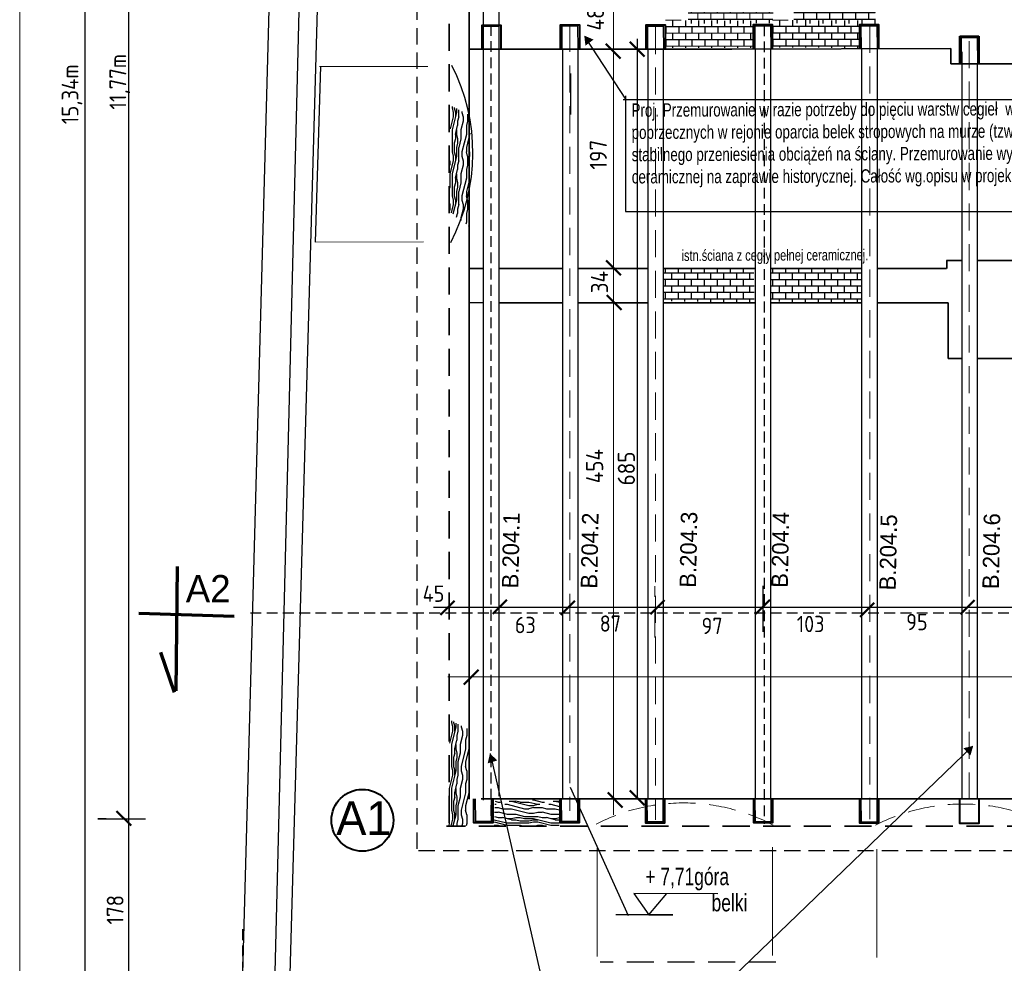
# Model space of a CAD drawing. Header units: millimetres. Extents: x 5545 to 136433, y -146986 to -36607.
# Tile 109 of 159: x 35027 to 35951, y -51195 to -50311. Entities that reach past the tile are written whole.
import ezdxf

# ---------------------------------------------------------------- set-up
doc = ezdxf.new("R2010")
doc.units = ezdxf.units.MM
doc.header["$LTSCALE"] = 8
doc.linetypes.add('VERDECKT', pattern=[9.525, 6.35, -3.175])
for name, color, linetype in [('3 OKNA I DRZWI', 4, 'Continuous'), ('5 WYMIAROWANIE', 253, 'Continuous'), ('Arc_opisy', 18, 'Continuous'), ('AREA', 250, 'Continuous'), ('WYMIARY', 9, 'Continuous')]:
    doc.layers.add(name, color=color, linetype=linetype)
doc.layers.add('cegły_Nr_Pióra__61', color=7, linetype='Continuous', lineweight=20, true_color=0x6a6a6a)
for name, color, linetype, lineweight in [('cienk.', 161, 'Continuous', 15), ('GRUBA', 74, 'Continuous', 50), ('Standard', 7, 'Continuous', 25)]:
    doc.layers.add(name, color=color, linetype=linetype, lineweight=lineweight)
doc.styles.add('BIKTG', font='BIKROMSW.SHX')
doc.styles.add('ISOCP', font='ISOCP.SHX')
doc.styles.add('TXT100', font='bikroms.shx', dxfattribs={"width": 0.75, "height": 20})
doc.styles.add('TXT50', font='bikroms.shx', dxfattribs={"width": 0.75, "height": 10})

# ---------------------------------------------------------------- blocks, each defined once
blk = doc.blocks.new('G$C2D5568B3')
at = {"layer": '5 WYMIAROWANIE', "lineweight": 15}
blk.add_hatch(color=7, dxfattribs=at).paths.add_polyline_path([(4.67, 8.25), (0, 0), (9.48, 0.08)])
blk = doc.blocks.new('G$CB5EE3834')
at = {"layer": 'Arc_opisy', "lineweight": 25, "ltscale": 0.2}
blk.add_blockref('G$C2D5568B3', (0, 0), dxfattribs=at)
blk = doc.blocks.new('G$C1A704194')
at = {"layer": 'Arc_opisy', "lineweight": 25, "ltscale": 0.2, "rotation": 43.91907581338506}
blk.add_blockref('G$CB5EE3834', (2.36, 0), dxfattribs=at)
blk = doc.blocks.new('G$C8C1C8AAF')
at = {"layer": 'Arc_opisy', "color": 250, "lineweight": 20, "ltscale": 0.5}
blk.add_line((0, 0), (0, 2926.26), dxfattribs=at)
blk = doc.blocks.new('G$C1C2C7789')
at = {"layer": 'Arc_opisy', "lineweight": 25, "ltscale": 0.1}
blk.add_blockref('G$C8C1C8AAF', (0, 0), dxfattribs=at)
blk = doc.blocks.new('G$CFA82744B')
at = {"layer": 'Arc_opisy', "color": 1, "lineweight": 25, "ltscale": 0.1}
blk.add_blockref('G$C1C2C7789', (0, 0), dxfattribs=at)

msp = doc.modelspace()

# ---------------------------------------------------------------- hatches: boundary and pattern name
at = {"layer": 'Arc_opisy', "lineweight": 25, "ltscale": 0.2}
h = msp.add_hatch(dxfattribs=at)
h.set_pattern_fill('panel', color=250, scale=41.2, angle=270, style=0, pattern_type=2)
h.set_pattern_definition([(270, (83567.8, -11640.645), (41.2, -8e-15), [8.24, -12.36, 4.12, -16.48]), (270, (83568.83, -11669.485), (41.2, -8e-15), [8.24, -32.96]), (270, (83570.89, -11665.365), (41.2, -8e-15), [4.12, -37.08]), (270, (83571.92, -11642.705), (41.2, -8e-15), [2.06, -28.84, 2.06, -8.24]), (270, (83573.98, -11657.125), (41.2, -8e-15), [8.24, -12.36, 2.06, -18.54]), (270, (83575.01, -11646.825), (41.2, -8e-15), [6.18, -35.02]), (270, (83576.04, -11657.125), (41.2, -8e-15), [12.36, -28.84]), (270, (83577.07, -11644.765), (41.2, -8e-15), [8.24, -32.96]), (270, (83578.1, -11661.245), (41.2, -8e-15), [20.6, -20.6]), (270, (83580.16, -11648.885), (41.2, -8e-15), [4.12, -12.36, 8.24, -16.48]), (270, (83581.19, -11677.725), (41.2, -8e-15), [8.24, -32.96]), (270, (83582.22, -11669.485), (41.2, -8e-15), [4.12, -37.08]), (270, (83583.25, -11661.245), (41.2, -8e-15), [4.12, -37.08]), (270, (83584.28, -11640.645), (41.2, -8e-15), [8.24, -32.96]), (270, (83585.31, -11661.245), (41.2, -8e-15), [8.24, -32.96]), (270, (83587.37, -11661.245), (41.2, -8e-15), [8.24, -8.24, 8.24, -16.48]), (270, (83589.43, -11653.005), (41.2, -8e-15), [4.12, -20.6, 8.24, -8.24]), (270, (83590.46, -11661.245), (41.2, -8e-15), [12.36, -28.84]), (270, (83592.52, -11661.245), (41.2, -8e-15), [8.24, -32.96]), (270, (83593.55, -11644.765), (41.2, -8e-15), [12.36, -16.48, 4.12, -8.24]), (270, (83595.61, -11644.765), (41.2, -8e-15), [20.6, -20.6]), (270, (83596.64, -11669.485), (41.2, -8e-15), [4.12, -37.08]), (270, (83597.67, -11657.125), (41.2, -8e-15), [8.24, -32.96]), (270, (83598.7, -11648.885), (41.2, -8e-15), [4.12, -16.48, 4.12, -16.48]), (270, (83599.73, -11644.765), (41.2, -8e-15), [4.12, -12.36, 8.24, -16.48]), (270, (83600.76, -11653.005), (41.2, -8e-15), [4.12, -20.6, 4.12, -12.36]), (270, (83601.79, -11661.245), (41.2, -8e-15), [12.36, -28.84]), (270, (83603.85, -11644.765), (41.2, -8e-15), [8.24, -32.96]), (270, (83604.88, -11665.365), (41.2, -8e-15), [4.12, -37.08]), (270, (83605.91, -11673.605), (41.2, -8e-15), [4.12, -37.08]), (284.036243, (83570.89, -11669.485), (-2e-09, -41.2), [4.2436, -165.628348]), (284.036243, (83580.16, -11673.605), (-2e-09, -41.2), [4.2436, -165.628348]), (284.036243, (83604.88, -11669.485), (-2e-09, -41.2), [4.2436, -165.628348]), (284.036243, (83589.43, -11657.125), (-2e-09, -41.2), [4.2436, -165.628348]), (284.036243, (83595.61, -11665.365), (-2e-09, -41.2), [4.2436, -165.628348]), (284.036243, (83592.52, -11669.485), (-2e-09, -41.2), [4.2436, -165.628348]), (284.036243, (83599.73, -11648.885), (-2e-09, -41.2), [4.2436, -165.628348]), (284.036243, (83597.67, -11665.365), (-2e-09, -41.2), [4.2436, -165.628348]), (284.036243, (83582.22, -11673.605), (-2e-09, -41.2), [8.4872, -161.384748]), (284.036243, (83585.31, -11669.485), (-2e-09, -41.2), [8.4872, -161.384748]), (284.036243, (83587.37, -11669.485), (-2e-09, -41.2), [8.4872, -161.384748]), (75.963757, (83573.98, -11657.125), (-2e-09, 41.2), [4.2436, -8.4872, 4.2436, -152.897548]), (75.963757, (83580.16, -11648.885), (-2e-09, 41.2), [4.2436, -165.628348]), (75.963757, (83598.7, -11648.885), (-2e-09, 41.2), [8.4872, -161.384748]), (104.036243, (83568.83, -11669.485), (2e-09, 41.2), [4.2436, -165.628348]), (255.963757, (83568.83, -11677.725), (2e-09, -41.2), [4.2436, -165.628348]), (255.963757, (83583.25, -11665.365), (2e-09, -41.2), [4.2436, -165.628348]), (255.963757, (83590.46, -11673.605), (2e-09, -41.2), [4.2436, -165.628348]), (255.963757, (83593.55, -11657.125), (2e-09, -41.2), [4.2436, -165.628348]), (255.963757, (83598.7, -11653.005), (2e-09, -41.2), [4.2436, -165.628348]), (255.963757, (83600.76, -11657.125), (2e-09, -41.2), [4.2436, -165.628348]), (255.963757, (83593.55, -11657.125), (2e-09, -41.2), [4.2436, -165.628348]), (255.963757, (83599.73, -11669.485), (2e-09, -41.2), [16.9744, -152.897548]), (255.963757, (83571.92, -11644.765), (2e-09, -41.2), [16.9744, -152.897548]), (255.963757, (83575.01, -11648.885), (2e-09, -41.2), [16.9744, -152.897548]), (255.963757, (83577.07, -11653.005), (2e-09, -41.2), [4.2436, -8.4872, 8.4872, -148.653948]), (255.963757, (83580.16, -11653.005), (2e-09, -41.2), [8.4872, -8.4872, 8.4872, -144.410348]), (255.963757, (83584.28, -11648.885), (2e-09, -41.2), [16.9744, -152.897548]), (255.963757, (83587.37, -11644.765), (2e-09, -41.2), [16.9744, -152.897548]), (255.963757, (83589.43, -11644.765), (2e-09, -41.2), [16.9744, -152.897548]), (255.963757, (83601.79, -11673.605), (2e-09, -41.2), [4.2436, -165.628348]), (255.963768, (83605.91, -11677.725), (7.9e-06, -41.2), [8.4872, -161.384748]), (255.963768, (83603.85, -11653.005), (7.9e-06, -41.2), [8.4872, -161.384748]), (255.963758, (83567.8, -11648.885), (7e-07, -41.2), [16.9744, -152.897548]), (255.963758, (83596.64, -11673.605), (7e-07, -41.2), [12.7308, -157.141148]), (255.963758, (83593.55, -11677.725), (7e-07, -41.2), [25.4616, -144.410348])])
h.paths.add_polyline_path([(35449.77, -50400.391), (35431.265, -50390.99), (35430.315, -50490.305), (35448.548, -50504.595)])
h = msp.add_hatch(dxfattribs=at)
h.set_pattern_fill('panel', color=250, scale=41.2, angle=270, style=0, pattern_type=2)
h.set_pattern_definition([(270, (83567.14, -12216.78), (41.2, -8e-15), [8.24, -12.36, 4.12, -16.48]), (270, (83568.17, -12245.62), (41.2, -8e-15), [8.24, -32.96]), (270, (83570.23, -12241.5), (41.2, -8e-15), [4.12, -37.08]), (270, (83571.26, -12218.84), (41.2, -8e-15), [2.06, -28.84, 2.06, -8.24]), (270, (83573.32, -12233.26), (41.2, -8e-15), [8.24, -12.36, 2.06, -18.54]), (270, (83574.35, -12222.96), (41.2, -8e-15), [6.18, -35.02]), (270, (83575.38, -12233.26), (41.2, -8e-15), [12.36, -28.84]), (270, (83576.41, -12220.9), (41.2, -8e-15), [8.24, -32.96]), (270, (83577.44, -12237.38), (41.2, -8e-15), [20.6, -20.6]), (270, (83579.5, -12225.02), (41.2, -8e-15), [4.12, -12.36, 8.24, -16.48]), (270, (83580.53, -12253.86), (41.2, -8e-15), [8.24, -32.96]), (270, (83581.56, -12245.62), (41.2, -8e-15), [4.12, -37.08]), (270, (83582.59, -12237.38), (41.2, -8e-15), [4.12, -37.08]), (270, (83583.62, -12216.78), (41.2, -8e-15), [8.24, -32.96]), (270, (83584.65, -12237.38), (41.2, -8e-15), [8.24, -32.96]), (270, (83586.71, -12237.38), (41.2, -8e-15), [8.24, -8.24, 8.24, -16.48]), (270, (83588.77, -12229.14), (41.2, -8e-15), [4.12, -20.6, 8.24, -8.24]), (270, (83589.8, -12237.38), (41.2, -8e-15), [12.36, -28.84]), (270, (83591.86, -12237.38), (41.2, -8e-15), [8.24, -32.96]), (270, (83592.89, -12220.9), (41.2, -8e-15), [12.36, -16.48, 4.12, -8.24]), (270, (83594.95, -12220.9), (41.2, -8e-15), [20.6, -20.6]), (270, (83595.98, -12245.62), (41.2, -8e-15), [4.12, -37.08]), (270, (83597.01, -12233.26), (41.2, -8e-15), [8.24, -32.96]), (270, (83598.04, -12225.02), (41.2, -8e-15), [4.12, -16.48, 4.12, -16.48]), (270, (83599.07, -12220.9), (41.2, -8e-15), [4.12, -12.36, 8.24, -16.48]), (270, (83600.1, -12229.14), (41.2, -8e-15), [4.12, -20.6, 4.12, -12.36]), (270, (83601.13, -12237.38), (41.2, -8e-15), [12.36, -28.84]), (270, (83603.19, -12220.9), (41.2, -8e-15), [8.24, -32.96]), (270, (83604.22, -12241.5), (41.2, -8e-15), [4.12, -37.08]), (270, (83605.25, -12249.74), (41.2, -8e-15), [4.12, -37.08]), (284.036243, (83570.231, -12245.62), (-2e-09, -41.2), [4.2436, -165.628348]), (284.036243, (83579.501, -12249.74), (-2e-09, -41.2), [4.2436, -165.628348]), (284.036243, (83604.221, -12245.62), (-2e-09, -41.2), [4.2436, -165.628348]), (284.036243, (83588.771, -12233.26), (-2e-09, -41.2), [4.2436, -165.628348]), (284.036243, (83594.951, -12241.5), (-2e-09, -41.2), [4.2436, -165.628348]), (284.036243, (83591.861, -12245.62), (-2e-09, -41.2), [4.2436, -165.628348]), (284.036243, (83599.071, -12225.02), (-2e-09, -41.2), [4.2436, -165.628348]), (284.036243, (83597.011, -12241.5), (-2e-09, -41.2), [4.2436, -165.628348]), (284.036243, (83581.561, -12249.74), (-2e-09, -41.2), [8.4872, -161.384748]), (284.036243, (83584.651, -12245.62), (-2e-09, -41.2), [8.4872, -161.384748]), (284.036243, (83586.711, -12245.62), (-2e-09, -41.2), [8.4872, -161.384748]), (75.963757, (83573.321, -12233.26), (-2e-09, 41.2), [4.2436, -8.4872, 4.2436, -152.897548]), (75.963757, (83579.501, -12225.02), (-2e-09, 41.2), [4.2436, -165.628348]), (75.963757, (83598.041, -12225.02), (-2e-09, 41.2), [8.4872, -161.384748]), (104.036243, (83568.171, -12245.62), (2e-09, 41.2), [4.2436, -165.628348]), (255.963757, (83568.171, -12253.86), (2e-09, -41.2), [4.2436, -165.628348]), (255.963757, (83582.591, -12241.5), (2e-09, -41.2), [4.2436, -165.628348]), (255.963757, (83589.801, -12249.74), (2e-09, -41.2), [4.2436, -165.628348]), (255.963757, (83592.891, -12233.26), (2e-09, -41.2), [4.2436, -165.628348]), (255.963757, (83598.041, -12229.14), (2e-09, -41.2), [4.2436, -165.628348]), (255.963757, (83600.101, -12233.26), (2e-09, -41.2), [4.2436, -165.628348]), (255.963757, (83592.891, -12233.26), (2e-09, -41.2), [4.2436, -165.628348]), (255.963757, (83599.071, -12245.62), (2e-09, -41.2), [16.9744, -152.897548]), (255.963757, (83571.261, -12220.9), (2e-09, -41.2), [16.9744, -152.897548]), (255.963757, (83574.351, -12225.02), (2e-09, -41.2), [16.9744, -152.897548]), (255.963757, (83576.411, -12229.14), (2e-09, -41.2), [4.2436, -8.4872, 8.4872, -148.653948]), (255.963757, (83579.501, -12229.14), (2e-09, -41.2), [8.4872, -8.4872, 8.4872, -144.410348]), (255.963757, (83583.621, -12225.02), (2e-09, -41.2), [16.9744, -152.897548]), (255.963757, (83586.711, -12220.9), (2e-09, -41.2), [16.9744, -152.897548]), (255.963757, (83588.771, -12220.9), (2e-09, -41.2), [16.9744, -152.897548]), (255.963757, (83601.131, -12249.74), (2e-09, -41.2), [4.2436, -165.628348]), (255.963768, (83605.251, -12253.86), (7.9e-06, -41.2), [8.4872, -161.384748]), (255.963768, (83603.191, -12229.14), (7.9e-06, -41.2), [8.4872, -161.384748]), (255.963758, (83567.141, -12225.02), (7e-07, -41.2), [16.9744, -152.897548]), (255.963758, (83595.981, -12249.74), (7e-07, -41.2), [12.7308, -157.141148]), (255.963758, (83592.891, -12253.86), (7e-07, -41.2), [25.4616, -144.410348])])
h.paths.add_polyline_path([(35449.111, -50976.526), (35430.606, -50967.126), (35429.656, -51066.44), (35448.221, -51066.329)])
h = msp.add_hatch(dxfattribs=at)
h.set_pattern_fill('panel', color=250, scale=41.2, style=0, pattern_type=2)
h.set_pattern_definition([(0, (-3288.993, -2928.793), (0, 41.2), [8.24, -12.36, 4.12, -16.48]), (0, (-3260.153, -2927.763), (0, 41.2), [8.24, -32.96]), (0, (-3264.273, -2925.703), (0, 41.2), [4.12, -37.08]), (0, (-3286.933, -2924.673), (0, 41.2), [2.06, -28.84, 2.06, -8.24]), (0, (-3272.513, -2922.613), (0, 41.2), [8.24, -12.36, 2.06, -18.54]), (0, (-3282.813, -2921.583), (0, 41.2), [6.18, -35.02]), (0, (-3272.513, -2920.553), (0, 41.2), [12.36, -28.84]), (0, (-3284.873, -2919.523), (0, 41.2), [8.24, -32.96]), (0, (-3268.393, -2918.493), (0, 41.2), [20.6, -20.6]), (0, (-3280.753, -2916.433), (0, 41.2), [4.12, -12.36, 8.24, -16.48]), (0, (-3251.913, -2915.403), (0, 41.2), [8.24, -32.96]), (0, (-3260.153, -2914.373), (0, 41.2), [4.12, -37.08]), (0, (-3268.393, -2913.343), (0, 41.2), [4.12, -37.08]), (0, (-3288.993, -2912.313), (0, 41.2), [8.24, -32.96]), (0, (-3268.393, -2911.283), (0, 41.2), [8.24, -32.96]), (0, (-3268.393, -2909.223), (0, 41.2), [8.24, -8.24, 8.24, -16.48]), (0, (-3276.633, -2907.163), (0, 41.2), [4.12, -20.6, 8.24, -8.24]), (0, (-3268.393, -2906.133), (0, 41.2), [12.36, -28.84]), (0, (-3268.393, -2904.073), (0, 41.2), [8.24, -32.96]), (0, (-3284.873, -2903.043), (0, 41.2), [12.36, -16.48, 4.12, -8.24]), (0, (-3284.873, -2900.983), (0, 41.2), [20.6, -20.6]), (0, (-3260.153, -2899.953), (0, 41.2), [4.12, -37.08]), (0, (-3272.513, -2898.923), (0, 41.2), [8.24, -32.96]), (0, (-3280.753, -2897.893), (0, 41.2), [4.12, -16.48, 4.12, -16.48]), (0, (-3284.873, -2896.863), (0, 41.2), [4.12, -12.36, 8.24, -16.48]), (0, (-3276.633, -2895.833), (0, 41.2), [4.12, -20.6, 4.12, -12.36]), (0, (-3268.393, -2894.803), (0, 41.2), [12.36, -28.84]), (0, (-3284.873, -2892.743), (0, 41.2), [8.24, -32.96]), (0, (-3264.273, -2891.713), (0, 41.2), [4.12, -37.08]), (0, (-3256.033, -2890.683), (0, 41.2), [4.12, -37.08]), (14.036243, (-3260.153, -2925.703), (41.2, -2e-09), [4.2436, -165.628348]), (14.036243, (-3256.033, -2916.433), (41.2, -2e-09), [4.2436, -165.628348]), (14.036243, (-3260.153, -2891.713), (41.2, -2e-09), [4.2436, -165.628348]), (14.036243, (-3272.513, -2907.163), (41.2, -2e-09), [4.2436, -165.628348]), (14.036243, (-3264.273, -2900.983), (41.2, -2e-09), [4.2436, -165.628348]), (14.036243, (-3260.153, -2904.073), (41.2, -2e-09), [4.2436, -165.628348]), (14.036243, (-3280.753, -2896.863), (41.2, -2e-09), [4.2436, -165.628348]), (14.036243, (-3264.273, -2898.923), (41.2, -2e-09), [4.2436, -165.628348]), (14.036243, (-3256.033, -2914.373), (41.2, -2e-09), [8.4872, -161.384748]), (14.036243, (-3260.153, -2911.283), (41.2, -2e-09), [8.4872, -161.384748]), (14.036243, (-3260.153, -2909.223), (41.2, -2e-09), [8.4872, -161.384748]), (165.963757, (-3272.513, -2922.613), (-41.2, -2e-09), [4.2436, -8.4872, 4.2436, -152.897548]), (165.963757, (-3280.753, -2916.433), (-41.2, -2e-09), [4.2436, -165.628348]), (165.963757, (-3280.753, -2897.893), (-41.2, -2e-09), [8.4872, -161.384748]), (194.036243, (-3260.153, -2927.763), (-41.2, 2e-09), [4.2436, -165.628348]), (345.963757, (-3251.913, -2927.763), (41.2, 2e-09), [4.2436, -165.628348]), (345.963757, (-3264.273, -2913.343), (41.2, 2e-09), [4.2436, -165.628348]), (345.963757, (-3256.033, -2906.133), (41.2, 2e-09), [4.2436, -165.628348]), (345.963757, (-3272.513, -2903.043), (41.2, 2e-09), [4.2436, -165.628348]), (345.963757, (-3276.633, -2897.893), (41.2, 2e-09), [4.2436, -165.628348]), (345.963757, (-3272.513, -2895.833), (41.2, 2e-09), [4.2436, -165.628348]), (345.963757, (-3272.513, -2903.043), (41.2, 2e-09), [4.2436, -165.628348]), (345.963757, (-3260.153, -2896.863), (41.2, 2e-09), [16.9744, -152.897548]), (345.963757, (-3284.873, -2924.673), (41.2, 2e-09), [16.9744, -152.897548]), (345.963757, (-3280.753, -2921.583), (41.2, 2e-09), [16.9744, -152.897548]), (345.963757, (-3276.633, -2919.523), (41.2, 2e-09), [4.2436, -8.4872, 8.4872, -148.653948]), (345.963757, (-3276.633, -2916.433), (41.2, 2e-09), [8.4872, -8.4872, 8.4872, -144.410348]), (345.963757, (-3280.753, -2912.313), (41.2, 2e-09), [16.9744, -152.897548]), (345.963757, (-3284.873, -2909.223), (41.2, 2e-09), [16.9744, -152.897548]), (345.963757, (-3284.873, -2907.163), (41.2, 2e-09), [16.9744, -152.897548]), (345.963757, (-3256.033, -2894.803), (41.2, 2e-09), [4.2436, -165.628348]), (345.963768, (-3251.913, -2890.683), (41.2, 7.9e-06), [8.4872, -161.384748]), (345.963768, (-3276.633, -2892.743), (41.2, 7.9e-06), [8.4872, -161.384748]), (345.963758, (-3280.753, -2928.793), (41.2, 7e-07), [16.9744, -152.897548]), (345.963758, (-3256.033, -2899.953), (41.2, 7e-07), [12.7308, -157.141148]), (345.963758, (-3251.913, -2903.043), (41.2, 7e-07), [25.4616, -144.410348])])
h.paths.add_polyline_path([(35473.141, -51043.195), (35472.191, -51066.293), (35533.362, -51066.313), (35533.642, -51041.354)])
at = {"layer": 'Standard', "lineweight": 20, "ltscale": 0.5}
h = msp.add_hatch(dxfattribs=at)
h.set_pattern_fill('AR-B816C', color=250, scale=0.03, style=0)
h.set_pattern_definition([(0, (-1516.0585, -18.495), (6.096, 6.096), [11.90625, -0.28575]), (0, (-1522.1545, -18.209), (6.096, 6.096), [11.90625, -0.28575]), (90, (-1516.0585, -18.495), (-6.096, 6.096), [-6.38175, 5.81025]), (90, (-1516.344, -18.495), (-6.096, 6.096), [-6.38175, 5.81025])])
h.paths.add_polyline_path([(35733.3, -50313.881), (35734.613, -50289.444), (35654.283, -50288.123), (35654.175, -50314.145)])
h = msp.add_hatch(dxfattribs=at)
h.set_pattern_fill('AR-B816C', color=250, scale=0.03, style=0)
h.set_pattern_definition([(0, (-1416.938, -18.251), (6.096, 6.096), [11.90625, -0.28575]), (0, (-1423.034, -17.9654), (6.096, 6.096), [11.90625, -0.28575]), (90, (-1416.938, -18.251), (-6.096, 6.096), [-6.38175, 5.81025]), (90, (-1417.2236, -18.251), (-6.096, 6.096), [-6.38175, 5.81025])])
h.paths.add_polyline_path([(35829.891, -50314.336), (35829.529, -50287.659), (35753.403, -50287.88), (35753.296, -50313.901)])
h = msp.add_hatch(dxfattribs=at)
h.set_pattern_fill('AR-B816C', color=250, scale=0.03, style=0)
h.set_pattern_definition([(0, (-1533.641, -43.5146), (6.096, 6.096), [11.90625, -0.28575]), (0, (-1539.737, -43.229), (6.096, 6.096), [11.90625, -0.28575]), (90, (-1533.641, -43.5146), (-6.096, 6.096), [-6.38175, 5.81025]), (90, (-1533.9266, -43.5146), (-6.096, 6.096), [-6.38175, 5.81025])])
h.paths.add_polyline_path([(35714.449, -50337.045), (35715.373, -50311.683), (35632.948, -50311.004), (35633.613, -50336.852)])
h = msp.add_hatch(dxfattribs=at)
h.set_pattern_fill('AR-B816C', color=250, scale=0.03, style=0)
h.set_pattern_definition([(0, (-1433.3314, -43.307), (6.096, 6.096), [11.90625, -0.28575]), (0, (-1439.4274, -43.021), (6.096, 6.096), [11.90625, -0.28575]), (90, (-1433.3314, -43.307), (-6.096, 6.096), [-6.38175, 5.81025]), (90, (-1433.617, -43.307), (-6.096, 6.096), [-6.38175, 5.81025])])
h.paths.add_polyline_path([(35814.758, -50336.838), (35815.683, -50311.476), (35733.258, -50310.797), (35733.923, -50336.644)])
h = msp.add_hatch(dxfattribs=at)
h.set_pattern_fill('AR-B816C', color=250, scale=0.03, style=0)
h.set_pattern_definition([(0, (-1540.5037, -274.4), (6.096, 6.096), [11.90625, -0.28575]), (0, (-1546.5997, -274.114), (6.096, 6.096), [11.90625, -0.28575]), (90, (-1540.5037, -274.4), (-6.096, 6.096), [-6.38175, 5.81025]), (90, (-1540.7894, -274.4), (-6.096, 6.096), [-6.38175, 5.81025])])
h.paths.add_polyline_path([(35716.037, -50575.565), (35715.945, -50544.043), (35631.146, -50544.302), (35631.197, -50574.488)])
h = msp.add_hatch(dxfattribs=at)
h.set_pattern_fill('AR-B816C', color=250, scale=0.03, style=0)
h.set_pattern_definition([(0, (-1439.681, -274.613), (6.096, 6.096), [11.90625, -0.28575]), (0, (-1445.777, -274.3274), (6.096, 6.096), [11.90625, -0.28575]), (90, (-1439.681, -274.613), (-6.096, 6.096), [-6.38175, 5.81025]), (90, (-1439.967, -274.613), (-6.096, 6.096), [-6.38175, 5.81025])])
h.paths.add_polyline_path([(35816.859, -50575.779), (35816.767, -50544.257), (35731.968, -50544.516), (35732.02, -50574.701)])

# ---------------------------------------------------------------- linework, layer by layer
at = {"color": 250, "linetype": 'ByBlock', "lineweight": 50}
for p, q in [((35590.939, -50347.036), (35577.171, -50333.268)), ((35613.247, -50344.943), (35599.478, -50331.174)), ((35591.023, -50550.02), (35577.254, -50536.252)), ((35591.739, -50582.729), (35577.97, -50568.96)), ((35422.129, -50868.582), (35435.254, -50855.457)), ((35471.021, -50867.607), (35484.146, -50854.482)), ((35534.717, -50868.582), (35547.842, -50855.457)), ((35618.888, -50867.932), (35632.013, -50854.807)), ((35717.683, -50867.607), (35730.808, -50854.482)), ((35815.412, -50870.527), (35828.537, -50857.402)), ((35909.563, -50868.075), (35922.688, -50854.95)), ((35457.691, -50920.225), (35443.923, -50933.993)), ((35592.659, -51049.087), (35578.89, -51035.319)), ((35613.443, -51047.146), (35599.675, -51033.377)), ((35118.242, -51052.649), (35131.761, -51066.168))]:
    msp.add_line(p, q, dxfattribs=at)
at = {"layer": '3 OKNA I DRZWI', "color": 250, "lineweight": 25}
for p, q in [((35682.116, -51130.173), (35603.252, -51129.728)), ((35603.252, -51129.728), (35617.43, -51149.976)), ((35617.43, -51149.976), (35634.325, -51129.728))]:
    msp.add_line(p, q, dxfattribs=at)
at = {"layer": 'Arc_opisy', "color": 250, "lineweight": 25, "ltscale": 0.5}
for p, q in [((35462.111, -50316.809), (35476.614, -50316.716)), ((35910.619, -50327.234), (35925.123, -50327.14)), ((35910.675, -50351.989), (35910.619, -50327.234)), ((35925.123, -50327.14), (35925.436, -50351.989))]:
    msp.add_line(p, q, dxfattribs=at)
at = {"layer": 'Arc_opisy', "color": 250, "linetype": 'VERDECKT', "lineweight": 25, "ltscale": 0.2}
for p, q in [((35469.263, -50315.379), (35469.263, -51060.086)), ((35725.445, -50315.739), (35725.445, -51064.687)), ((35243.789, -50866.76), (38255.986, -50866.76)), ((35236.36, -51163.352), (35236.36, -51356.05))]:
    msp.add_line(p, q, dxfattribs=at)
at = {"layer": 'Arc_opisy', "color": 250, "linetype": 'VERDECKT', "lineweight": 20, "ltscale": 0.5}
for p, q in [((35543.201, -50315.358), (35543.201, -51052.274)), ((35623.501, -50317.323), (35623.501, -51060.713)), ((35824.716, -50316.32), (35824.716, -51060.265)), ((35917.801, -50330.544), (35917.801, -51047.91)), ((35623.036, -50889.754), (35623.036, -50841.801))]:
    msp.add_line(p, q, dxfattribs=at)
at = {"layer": 'Arc_opisy', "color": 250, "lineweight": 25, "ltscale": 0.1}
for p, q in [((35596.545, -50385.92), (35558.671, -50328.027)), ((35593.18, -50385.311), (36058.008, -50385.311)), ((35595.501, -50381.929), (35595.501, -50490.298)), ((35595.501, -50490.298), (35987.091, -50490.298))]:
    msp.add_line(p, q, dxfattribs=at)
at = {"layer": 'Arc_opisy', "color": 250, "lineweight": 25, "ltscale": 0.2}
for p, q in [((35606.574, -50328.612), (35606.574, -51041.332)), ((35544.599, -51354.241), (35921.05, -50991.636)), ((35549.912, -51354.745), (35468.949, -50998.55)), ((35598.4, -51150.766), (35544.024, -51030.587)), ((35639.783, -51149.878), (35586.488, -51149.878)), ((35617.464, -51149.878), (35639.783, -51149.878))]:
    msp.add_line(p, q, dxfattribs=at)
at = {"layer": 'Arc_opisy', "color": 250, "lineweight": 40, "ltscale": 0.5}
for p, q in [((35909.084, -50352.073), (35909.084, -50325.945)), ((35909.084, -50325.945), (35926.783, -50325.945)), ((35926.783, -50325.945), (35926.783, -50352.073))]:
    msp.add_line(p, q, dxfattribs=at)
for points in [[(35715.462, -50338.017), (35715.462, -50315.157), (35733.162, -50315.157), (35733.162, -50338.073)], [(35815.09, -50337.878), (35815.09, -50315.018), (35832.789, -50315.018), (35832.789, -50337.935)], [(35460.928, -50338.381), (35460.928, -50315.521), (35478.628, -50315.521), (35478.628, -50338.438)], [(35534.547, -50338.115), (35534.547, -50315.255), (35552.246, -50315.255), (35552.246, -50338.172)], [(35614.874, -50338.224), (35614.874, -50315.364), (35632.573, -50315.364), (35632.573, -50338.281)], [(35471.046, -51041.023), (35471.046, -51063.643), (35453.347, -51063.643), (35453.347, -51041.021)], [(35551.914, -51041.057), (35551.914, -51063.677), (35534.215, -51063.677), (35534.215, -51041.055)], [(35632.172, -51041.216), (35632.172, -51063.836), (35614.473, -51063.836), (35614.473, -51041.214)], [(35733.422, -51041.13), (35733.422, -51063.75), (35715.722, -51063.75), (35715.722, -51041.128)], [(35832.871, -51041.452), (35832.871, -51064.072), (35815.172, -51064.072), (35815.172, -51041.45)], [(35926.756, -51041.748), (35926.756, -51064.368), (35909.057, -51064.368), (35909.057, -51041.746)]]:
    msp.add_lwpolyline(points, dxfattribs=at)
at = {"layer": 'Arc_opisy', "color": 250, "lineweight": 25, "ltscale": 0.5}
for points in [[(35536.131, -50338.12), (35536.083, -50316.543), (35550.586, -50316.45), (35550.86, -50338.167)], [(35616.458, -50338.229), (35616.409, -50316.652), (35630.913, -50316.559), (35631.187, -50338.277)], [(35717.046, -50338.022), (35716.998, -50316.445), (35731.501, -50316.352), (35731.775, -50338.069)], [(35816.674, -50337.883), (35816.626, -50316.306), (35831.129, -50316.213), (35831.403, -50337.931)], [(35469.462, -51041.023), (35469.51, -51062.355), (35455.007, -51062.448), (35454.737, -51041.021)], [(35550.33, -51041.057), (35550.378, -51062.389), (35535.875, -51062.482), (35535.605, -51041.055)], [(35630.589, -51041.215), (35630.637, -51062.548), (35616.133, -51062.641), (35615.863, -51041.214)], [(35731.838, -51041.13), (35731.886, -51062.462), (35717.382, -51062.555), (35717.112, -51041.128)], [(35831.288, -51041.452), (35831.336, -51062.784), (35816.832, -51062.877), (35816.562, -51041.45)]]:
    msp.add_lwpolyline(points, dxfattribs=at)
at = {"layer": 'AREA', "color": 250, "lineweight": 40}
msp.add_circle((35348.749, -51061.233), 29.014, dxfattribs=at)
at = {"layer": 'Standard', "color": 250, "lineweight": 25, "ltscale": 2}
for p, q in [((35088.368, -49639.53), (35088.368, -51261.5)), ((35129.5, -49642.272), (35129.5, -51266.984)), ((35461.966, -49847.951), (35461.966, -51042.339)), ((35476.641, -49847.936), (35476.641, -51038.704)), ((35476.641, -49847.936), (35476.641, -51038.704)), ((35536.243, -50338.11), (35536.243, -51040.567)), ((35536.243, -50338.11), (35536.243, -51040.567)), ((35550.663, -50338.11), (35550.663, -51041.356)), ((35550.663, -50338.11), (35550.663, -51041.356)), ((35616.292, -50338.11), (35616.292, -51040.43)), ((35616.292, -50338.11), (35616.292, -51040.43)), ((35630.712, -50338.11), (35630.712, -51041.045)), ((35630.712, -50338.11), (35630.712, -51041.045)), ((35717.109, -50338.036), (35717.109, -51041.874)), ((35717.109, -50338.036), (35717.109, -51041.874)), ((35731.529, -50337.994), (35731.529, -51040.436)), ((35731.529, -50337.994), (35731.529, -51040.436)), ((35816.933, -50337.756), (35816.933, -51041.321)), ((35816.933, -50337.756), (35816.933, -51041.321)), ((35831.353, -50337.714), (35831.353, -51040.241)), ((35831.353, -50337.714), (35831.353, -51040.241)), ((35911.128, -51041.547), (35911.128, -50340.657)), ((35911.128, -51041.547), (35911.128, -50340.657)), ((35925.548, -51041.547), (35925.548, -50351.864)), ((35925.548, -51041.547), (35925.548, -50351.864)), ((35543.997, -50360.876), (35543.997, -50399.43)), ((35724.621, -50884.615), (35724.621, -50841.392)), ((38049.654, -50861.843), (35415.293, -50861.843)), ((35108.423, -51059.796), (35100.724, -51059.796)), ((35100.724, -51059.796), (35145.244, -51059.796))]:
    msp.add_line(p, q, dxfattribs=at)
at = {"layer": 'Standard', "color": 250, "lineweight": 25}
for p, q in [((35278.747, -49647.262), (35234.565, -51269.8)), ((35278.747, -49647.262), (35234.565, -51269.8)), ((35266.221, -51236.965), (35305, -49675.049)), ((35323.58, -49683.722), (35280.426, -51218.195))]:
    msp.add_line(p, q, dxfattribs=at)
at = {"layer": 'Standard', "color": 250, "linetype": 'VERDECKT', "lineweight": 25, "ltscale": 0.3}
for p, q in [((35399.883, -49792.653), (35399.883, -51090.991)), ((35401.471, -51089.534), (36324.205, -51089.534))]:
    msp.add_line(p, q, dxfattribs=at)
at = {"layer": 'Standard', "color": 250, "lineweight": 20}
for p, q in [((35584.177, -51056.104), (35584.177, -49796.417)), ((38070.725, -50926.809), (35428.736, -50926.809))]:
    msp.add_line(p, q, dxfattribs=at)
at = {"layer": 'Standard', "color": 250, "linetype": 'VERDECKT', "lineweight": 35, "ltscale": 0.5}
for p, q in [((35430.221, -49819.001), (35430.221, -51068.309)), ((36397.792, -51066.794), (35427.566, -51066.794))]:
    msp.add_line(p, q, dxfattribs=at)
at = {"layer": 'Standard', "color": 250, "lineweight": 35, "ltscale": 0.5}
for p, q in [((35448.904, -51041.547), (35448.904, -49847.958)), ((36397.792, -51041.198), (35460.056, -51041.198))]:
    msp.add_line(p, q, dxfattribs=at)
at = {"layer": 'Standard', "color": 250, "lineweight": 35}
for p, q in [((35448.904, -50338.11), (35695.194, -50338.11)), ((35448.904, -50338.11), (35695.194, -50338.11)), ((35900.48, -50337.512), (35695.194, -50338.11)), ((35900.48, -50337.512), (35695.194, -50338.11)), ((35900.48, -50351.985), (35900.48, -50337.512)), ((35900.48, -50351.985), (35900.48, -50337.512)), ((35957.887, -50351.985), (35900.48, -50351.985)), ((35957.887, -50351.985), (35900.48, -50351.985)), ((35896.518, -50536.353), (35897.169, -50536.353)), ((35896.518, -50536.353), (35897.169, -50536.353)), ((35896.634, -50536.353), (35911.128, -50536.353)), ((35896.634, -50536.353), (35911.128, -50536.353)), ((35896.824, -50543.989), (35896.824, -50536.353)), ((35925.548, -50536.353), (35964.736, -50536.353)), ((35925.548, -50536.353), (35964.736, -50536.353)), ((35461.95, -50543.989), (35448.904, -50543.989)), ((35461.95, -50543.989), (35448.904, -50543.989)), ((35536.412, -50543.989), (35476.755, -50543.989)), ((35536.412, -50543.989), (35476.755, -50543.989)), ((35616.15, -50543.989), (35550.419, -50543.989)), ((35616.15, -50543.989), (35550.419, -50543.989)), ((35716.991, -50543.989), (35630.444, -50543.989)), ((35716.991, -50543.989), (35630.444, -50543.989)), ((35816.933, -50543.989), (35731.483, -50543.989)), ((35816.933, -50543.989), (35731.483, -50543.989)), ((35895.396, -50543.989), (35831.353, -50543.989)), ((35895.396, -50543.989), (35831.353, -50543.989)), ((35896.518, -50543.989), (35893.801, -50543.989)), ((35896.518, -50543.989), (35893.801, -50543.989)), ((35448.904, -50575.924), (35461.78, -50575.562)), ((35448.904, -50575.924), (35461.78, -50575.562)), ((35476.84, -50575.924), (35536.689, -50575.924)), ((35476.84, -50575.924), (35536.689, -50575.924)), ((35550.826, -50575.924), (35615.81, -50575.924)), ((35550.826, -50575.924), (35615.81, -50575.924)), ((35630.955, -50575.924), (35717.257, -50575.924)), ((35630.955, -50575.924), (35717.257, -50575.924)), ((35731.263, -50575.924), (35816.933, -50575.924)), ((35731.263, -50575.924), (35816.933, -50575.924)), ((35831.353, -50575.924), (35895.668, -50575.924)), ((35831.353, -50575.924), (35895.668, -50575.924)), ((35893.801, -50575.924), (35898.026, -50575.924)), ((35893.801, -50575.924), (35898.026, -50575.924)), ((35898.026, -50628.314), (35898.026, -50575.924)), ((35905.562, -50628.314), (35898.026, -50628.314)), ((35905.562, -50628.314), (35898.026, -50628.314)), ((35911.128, -50628.314), (35905.134, -50628.314)), ((35911.128, -50628.314), (35905.134, -50628.314)), ((36097.324, -50628.314), (35925.548, -50628.314)), ((36097.324, -50628.314), (35925.548, -50628.314))]:
    msp.add_line(p, q, dxfattribs=at)
at = {"layer": 'Standard', "color": 250, "linetype": 'ByBlock', "ltscale": 2}
msp.add_line((35309.356, -50354.031), (35304.572, -50519.221), dxfattribs=at)
at = {"layer": 'Standard', "color": 250, "linetype": 'VERDECKT', "lineweight": 18, "ltscale": 2}
for p, q in [((35308.352, -50354.366), (35431.533, -50354.366)), ((35304.572, -50519.221), (35432.203, -50518.72))]:
    msp.add_line(p, q, dxfattribs=at)
at = {"layer": 'Standard', "color": 250, "lineweight": 70}
for p, q in [((35174.92, -50823.288), (35173.859, -50939.765)), ((35228.418, -50870.056), (35138.995, -50867.25)), ((35172.494, -50941.461), (35159.599, -50904.025))]:
    msp.add_line(p, q, dxfattribs=at)
at = {"layer": 'Standard', "color": 250, "linetype": 'VERDECKT', "lineweight": 20, "ltscale": 2}
for p, q in [((35568.981, -51188.951), (35568.981, -51065.769)), ((35733.335, -51187.946), (35733.335, -51065.099)), ((35831.077, -51189.955), (35831.077, -51066.773))]:
    msp.add_line(p, q, dxfattribs=at)
at = {"layer": 'Standard', "color": 250, "linetype": 'VERDECKT', "lineweight": 25, "ltscale": 0.5}
msp.add_line((35736.372, -51194.231), (35571.683, -51194.231), dxfattribs=at)
at = {"layer": 'Standard', "color": 250, "linetype": 'ByBlock', "ltscale": 2}
msp.add_arc((35272.621, -50435.411), 179.738, 332.145666, 27.161248, dxfattribs=at)
at = {"layer": 'Standard', "color": 250, "linetype": 'VERDECKT', "lineweight": 20, "ltscale": 0.5}
for centre in [(35650.026, -51224.682), (35912.122, -51225.686)]:
    msp.add_arc(centre, 179.738, 62.145666, 117.161248, dxfattribs=at)

# ---------------------------------------------------------------- block references
at = {"layer": 'Arc_opisy', "color": 250, "lineweight": 25, "ltscale": 0.1}
msp.add_blockref('G$CFA82744B', (35027.343, -52263.923), dxfattribs=at)
at = {"layer": 'Arc_opisy', "lineweight": 25, "ltscale": 0.2}
for p, rotation in [((35558.23, -50323.607), 232.4179894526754), ((35916.832, -51001.693), 29.200722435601), ((35470.315, -50997.348), 212.7805165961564)]:
    msp.add_blockref('G$C1A704194', p, dxfattribs=dict(at, rotation=rotation))

# ---------------------------------------------------------------- texts
at = {"layer": '3 OKNA I DRZWI', "color": 250, "lineweight": 25, "style": 'TXT100', "width": 0.75}
for s, p in [('+ 7,71góra', (35614.083, -51122.062)), ('belki', (35676.211, -51146.609))]:
    msp.add_text(s, height=16.2822, dxfattribs=at).set_placement(p)
at = {"layer": 'cegły_Nr_Pióra__61', "color": 250, "lineweight": 25, "ltscale": 50, "attachment_point": 1, "rotation": 0.206287, "style": 'TXT50'}
for s, insert, char_height, width in [('{\\C0;\\P\\H1.25x;Proj. Przemurowanie w razie potrzeby do pięciu warstw cegieł  wszystkich ścian poprzecznych w rejonie oparcia belek stropowych na murze (tzw.gniazda) w celu stabilnego przeniesienia obciążeń na ściany. Przemurowanie wykonać z cegły pełnej ceramicznej na zaprawie historycznej. Całość wg.opisu w projekcie.\\P\\P}', (35601.055, -50372.422), 10, 504.60816), ('{\\C0;istn.ściana z cegły pełnej ceramicznej. \\P}', (35648.009, -50526.474), 10.3, 280.32086)]:
    msp.add_mtext(s, dxfattribs=dict(at, insert=insert, char_height=char_height, width=width))
at = {"layer": 'cienk.', "color": 250, "linetype": 'Continuous', "lineweight": 18}
msp.add_text('A1', height=31.6517, dxfattribs=at).set_placement((35324.234, -51074.955))
at = {"layer": 'GRUBA', "color": 250, "style": 'BIKTG'}
msp.add_text('A2', height=25.75, dxfattribs=at).set_placement((35183.05, -50856.982))
at = {"layer": 'Standard', "color": 250, "linetype": 'Continuous', "lineweight": 25, "style": 'ISOCP'}
for s, height, p in [('48', 16.05, (35575.353, -50320.717)), ('11,77m', 15.759, (35127.28, -50394.857)), ('15,34m', 15.759, (35082.426, -50408.581)), ('197', 16.05, (35578.031, -50451.09)), ('34', 16.05, (35579.108, -50567.079)), ('454', 16.05, (35574.533, -50745.223)), ('685', 16.05, (35604.305, -50747.284)), ('178', 15.759, (35124.747, -51158.921))]:
    msp.add_text(s, height=height, rotation=90, dxfattribs=at).set_placement(p)
for s, p in [('45', (35405.286, -50856.413)), ('87', (35571.277, -50884.446)), ('103', (35756.151, -50884.818)), ('95', (35858.681, -50882.996)), ('63', (35491.714, -50885.792)), ('97', (35666.79, -50886.657))]:
    msp.add_text(s, height=15.3, dxfattribs=at).set_placement(p)
at = {"layer": 'WYMIARY', "color": 250, "char_height": 15.45, "attachment_point": 1, "rotation": 88.91764}
for s, insert in [('B.204.1', (35479.55, -50843.608)), ('B.204.2', (35553.465, -50843.857)), ('B.204.3', (35646.138, -50842.954)), ('B.204.4', (35732.213, -50843.043)), ('B.204.5', (35833.448, -50845.449)), ('B.204.6', (35930.139, -50844.309))]:
    msp.add_mtext_dynamic_manual_height_columns(s, width=1617.92511, gutter_width=12.5, heights=[0], dxfattribs=dict(at, insert=insert)).dxf.set("width", 1666.46286)

doc.saveas('drawing.dxf')
